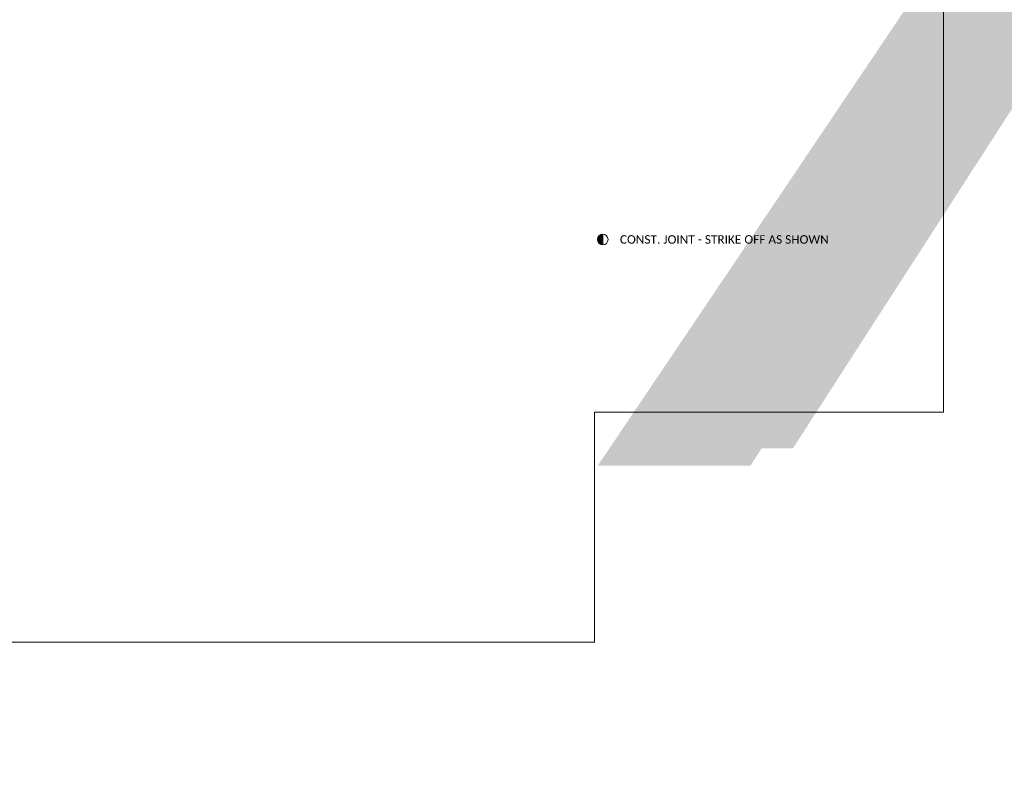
# Model space of a CAD drawing. Extents: x -335 to 1011, y 761 to 1310.
# Tile 3 of 201: x -120 to 54, y 1036 to 1168. Entities that reach past the tile are written whole.
import ezdxf
from ezdxf.enums import TextEntityAlignment as Align

# ---------------------------------------------------------------- set-up
doc = ezdxf.new("R2018")
doc.units = 0
doc.header["$MEASUREMENT"] = 0
doc.layers.add('B_ANNO_NOPLOT', color=47, linetype='Continuous', lineweight=18, plot=False)
doc.layers.add('B_ANNO_SYMB', color=7, linetype='Continuous', lineweight=18)
doc.layers.add('B_ANNO_TEXT', color=7, linetype='Continuous', lineweight=18)
doc.styles.add('Annotative', font='calibri.ttf', dxfattribs={"height": 0.0625})
doc.styles.get("Standard").update_dxf_attribs({"font": 'calibri.ttf'})

# ---------------------------------------------------------------- blocks, each defined once
blk = doc.blocks.new('*U100')
at = {"layer": 'B_ANNO_SYMB', "lineweight": -2}
h = blk.add_hatch(color=0, dxfattribs=at)
h.dxf.hatch_style = 1
h.paths.add_polyline_path([(-1.513, 0.085, 0.414214), (-1.982, -0.384, 0.414214), (-1.513, -0.853)])
at = {"layer": 'B_ANNO_SYMB', "color": 0, "lineweight": -2}
blk.add_line((-1.513, -0.853), (-1.513, 0.085), dxfattribs=at)
blk.add_circle((-1.513, -0.384), 0.469, dxfattribs=at)
blk = doc.blocks.new('INS_SS32_BASE')
at = {"layer": 'B_ANNO_NOPLOT', "flags": 128}
blk.add_lwpolyline([(0, 0), (0, 252), (323.93, 252), (323.93, 238.86), (378, 238.86), (378, 40.5), (316.57, 40.5), (316.57, 0), (0, 0)], dxfattribs=at)
at = {"layer": 'B_ANNO_SYMB', "xscale": 2, "yscale": 2, "zscale": 2}
blk.add_blockref('*U100', (321.06, 71.63), dxfattribs=at)
at = {"layer": 'B_ANNO_TEXT', "insert": (321.06, 71.63), "char_height": 1.5001, "attachment_point": 1, "line_spacing_factor": 0.8, "style": 'Annotative'}
blk.add_mtext('CONST. JOINT - STRIKE OFF AS SHOWN', dxfattribs=at)
at = {"layer": 'B_ANNO_TEXT', "lineweight": 30}
for tag, p in [('SUB1', (311.28, 226.1)), ('SUB2', (319.28, 226.1))]:
    blk.add_attdef(tag, text='', height=1.5, dxfattribs=at).set_placement(p, align=Align.MIDDLE_CENTER)
at = {"layer": 'B_ANNO_TEXT', "style": 'Annotative'}
for tag, p in [('CORNER1', (97.36, 101.83)), ('CORNER2', (98.57, 3.31))]:
    blk.add_attdef(tag, text='', height=1.5, dxfattribs=at).set_placement(p, align=Align.BOTTOM_RIGHT)

msp = doc.modelspace()

# ---------------------------------------------------------------- block references
ref = msp.add_blockref('INS_SS32_BASE', (-335.06, 1058.3))
lines = msp.add_mtext('XX.\\PABUT.', dxfattribs={"layer": 'B_ANNO_TEXT', "insert": (-23.78, 1284.4), "char_height": 195.056, "attachment_point": 1})
ref.add_attrib('SUB1', '', (-23.78, 1284.4)).embed_mtext(lines)
lines = msp.add_mtext('XX.\\PABUT.', dxfattribs={"layer": 'B_ANNO_TEXT', "insert": (-15.78, 1284.4), "char_height": 192, "attachment_point": 1})
ref.add_attrib('SUB2', '', (-15.78, 1284.4)).embed_mtext(lines)

doc.saveas('drawing.dxf')
